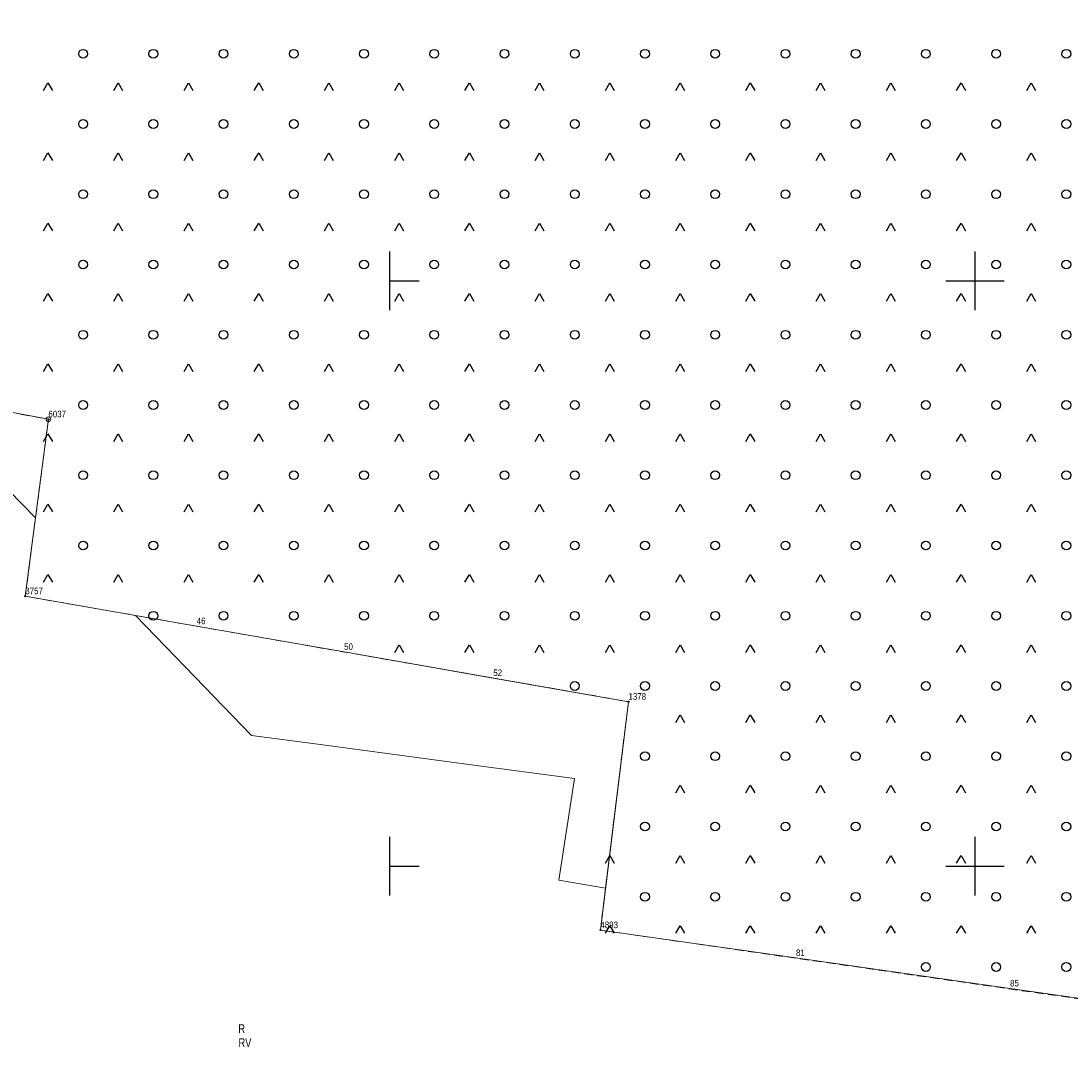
# Model space of a CAD drawing. Header units: metres. Extents: x 5548743 to 5556416, y 5707500 to 5714000.
# Tile 145 of 244: x 5554337 to 5554516, y 5709666 to 5709844. Entities that reach past the tile are written whole.
import ezdxf
from ezdxf.enums import TextEntityAlignment as Align

# ---------------------------------------------------------------- set-up
doc = ezdxf.new("R2010")
doc.units = ezdxf.units.M
doc.linetypes.add('1.5_0.75', pattern=[2.25, 1.5, -0.75])
doc.linetypes.add('219-1000', pattern=[0])
doc.layers.get('0').update_dxf_attribs({"color": 2, "lineweight": 5})
doc.styles.get("Standard").update_dxf_attribs({"font": 'Working1250', "width": 0.75})

# ---------------------------------------------------------------- blocks, each defined once
blk = doc.blocks.new('202')
at = {"color": 0, "linetype": 'Continuous', "lineweight": 0}
blk.add_circle((0, 0), 0.4, dxfattribs=at)
blk = doc.blocks.new('203')
at = {"linetype": 'Continuous', "lineweight": 0}
h = blk.add_hatch(color=0, dxfattribs=at)
edge = h.paths.add_edge_path()
edge.add_arc((0, 0), 0.09, 0, 360)
blk = doc.blocks.new('OTZK3')
at = {"color": 0, "linetype": 'Continuous'}
for p, q in [((-0.75, -0.433), (0, 0.866)), ((0, 0.866), (0.75, -0.433))]:
    blk.add_line(p, q, dxfattribs=at)
blk = doc.blocks.new('OTZK1')
at = {"color": 0, "linetype": 'Continuous'}
blk.add_circle((0, 0), 0.75, dxfattribs=at)
blk = doc.blocks.new('PIKIETAW1891')
at = {"color": 0}
blk.add_circle((0, 0), 0.09, dxfattribs=at)
blk = doc.blocks.new('RAMKA1000K')
at = {"color": 0}
for p, q in [((0, 295), (0, 305)), ((100, 295), (100, 305)), ((0, 300), (5, 300)), ((95, 300), (105, 300)), ((0, 195), (0, 205)), ((100, 195), (100, 205)), ((0, 200), (5, 200)), ((95, 200), (105, 200))]:
    blk.add_line(p, q, dxfattribs=at)

msp = doc.modelspace()

# ---------------------------------------------------------------- linework, layer by layer
at = {"layer": '217-kontur klasyfikacyjny', "color": 3, "linetype": 'CONTINUOUS', "lineweight": 18, "flags": 128}
for points in [[(5554318.78, 5709780.65), (5554341.68, 5709776.34)], [(5554339.48, 5709759.53), (5554318.78, 5709780.65)], [(5554341.68, 5709776.34), (5554339.48, 5709759.53)], [(5554339.48, 5709759.53), (5554337.73, 5709746.12)], [(5554337.73, 5709746.12), (5554339.48, 5709759.53)], [(5554337.73, 5709746.12), (5554356.55, 5709742.83)], [(5554356.55, 5709742.83), (5554337.73, 5709746.12)], [(5554356.55, 5709742.83), (5554367.01, 5709741)], [(5554365.03, 5709734.06), (5554356.55, 5709742.83)], [(5554367.01, 5709741), (5554392.2, 5709736.6)], [(5554392.2, 5709736.6), (5554440.79, 5709728.1)], [(5554376.37, 5709722.34), (5554365.03, 5709734.06)], [(5554440.79, 5709728.1), (5554436.87, 5709696.22)], [(5554387.7, 5709720.83), (5554376.37, 5709722.34)], [(5554413.5, 5709717.4), (5554387.7, 5709720.83)], [(5554431.57, 5709715), (5554413.5, 5709717.4)], [(5554428.88, 5709697.64), (5554431.57, 5709715)], [(5554436.87, 5709696.22), (5554428.88, 5709697.64)], [(5554436.87, 5709696.22), (5554435.99, 5709689.08)], [(5554435.99, 5709689.08), (5554436.87, 5709696.22)], [(5554435.99, 5709689.08), (5554469.41, 5709684.32)], [(5554469.41, 5709684.32), (5554435.99, 5709689.08)], [(5554469.41, 5709684.32), (5554505.99, 5709679.12)], [(5554505.99, 5709679.12), (5554469.41, 5709684.32)], [(5554505.99, 5709679.12), (5554542.59, 5709673.91)], [(5554542.59, 5709673.91), (5554505.99, 5709679.12)]]:
    msp.add_lwpolyline(points, dxfattribs=at)
at = {"layer": '218-kontur użytku gruntowego', "color": 3, "linetype": 'CONTINUOUS', "lineweight": 18, "flags": 128}
for points in [[(5554318.78, 5709780.65), (5554341.68, 5709776.34)], [(5554339.48, 5709759.53), (5554318.78, 5709780.65)], [(5554341.68, 5709776.34), (5554339.48, 5709759.53)], [(5554339.48, 5709759.53), (5554337.73, 5709746.12)], [(5554337.73, 5709746.12), (5554339.48, 5709759.53)], [(5554337.73, 5709746.12), (5554356.55, 5709742.83)], [(5554356.55, 5709742.83), (5554337.73, 5709746.12)], [(5554356.55, 5709742.83), (5554367.01, 5709741)], [(5554365.03, 5709734.06), (5554356.55, 5709742.83)], [(5554367.01, 5709741), (5554392.2, 5709736.6)], [(5554392.2, 5709736.6), (5554440.79, 5709728.1)], [(5554376.37, 5709722.34), (5554365.03, 5709734.06)], [(5554440.79, 5709728.1), (5554436.87, 5709696.22)], [(5554387.7, 5709720.83), (5554376.37, 5709722.34)], [(5554413.5, 5709717.4), (5554387.7, 5709720.83)], [(5554431.57, 5709715), (5554413.5, 5709717.4)], [(5554428.88, 5709697.64), (5554431.57, 5709715)], [(5554436.87, 5709696.22), (5554428.88, 5709697.64)], [(5554436.87, 5709696.22), (5554435.99, 5709689.08)], [(5554435.99, 5709689.08), (5554436.87, 5709696.22)], [(5554435.99, 5709689.08), (5554469.41, 5709684.32)], [(5554469.41, 5709684.32), (5554435.99, 5709689.08)], [(5554469.41, 5709684.32), (5554505.99, 5709679.12)], [(5554505.99, 5709679.12), (5554469.41, 5709684.32)], [(5554505.99, 5709679.12), (5554542.59, 5709673.91)], [(5554542.59, 5709673.91), (5554505.99, 5709679.12)]]:
    msp.add_lwpolyline(points, dxfattribs=at)
at = {"layer": '219-działka ewidencyjna', "color": 7, "linetype": '219-1000', "lineweight": 18, "flags": 128}
for points in [[(5554341.68, 5709776.34), (5554309.66, 5709782.36)], [(5554341.68, 5709776.34), (5554337.73, 5709746.12)], [(5554337.73, 5709746.12), (5554367.01, 5709741)], [(5554367.01, 5709741), (5554392.2, 5709736.6)], [(5554392.2, 5709736.6), (5554417.69, 5709732.14)], [(5554440.79, 5709728.1), (5554417.69, 5709732.14)], [(5554440.79, 5709728.1), (5554435.99, 5709689.08)], [(5554435.99, 5709689.08), (5554469.41, 5709684.32)], [(5554469.41, 5709684.32), (5554505.99, 5709679.12)], [(5554505.99, 5709679.12), (5554542.59, 5709673.91)]]:
    msp.add_lwpolyline(points, dxfattribs=at)
at = {"layer": 'teren zalesiony', "color": 7, "linetype": '1.5_0.75', "lineweight": 18, "flags": 128}
msp.add_lwpolyline([(5554555.9, 5709671.86), (5554598.83, 5709665.7), (5554582.15, 5709773.9), (5554553.2, 5709863.65), (5554461.83, 5709956.95), (5554392.25, 5710026.56), (5554388.53, 5710028.41), (5554365.92, 5710052.08), (5554349.75, 5710066.49), (5554331.42, 5710087.74), (5554324.12, 5710093.78), (5554316.02, 5710093.78), (5554310.11, 5710101.5), (5554320.7, 5710097.8), (5554325.88, 5710097.73), (5554297.62, 5710128.05), (5554231.23, 5709975.64), (5554180.52, 5709806.65), (5554318.78, 5709780.65), (5554341.68, 5709776.34), (5554337.73, 5709746.12), (5554440.79, 5709728.1), (5554435.99, 5709689.08)], close=True, dxfattribs=at)

# ---------------------------------------------------------------- block references
at = {"layer": '202-punkt graniczny', "color": 7, "linetype": 'CONTINUOUS', "lineweight": 18}
msp.add_blockref('202', (5554341.68, 5709776.34), dxfattribs=at)
at = {"layer": '203-punkt graniczny', "color": 7, "linetype": 'CONTINUOUS', "lineweight": 18}
for p in [(5554337.73, 5709746.12), (5554367.01, 5709741), (5554392.2, 5709736.6), (5554417.69, 5709732.14), (5554440.79, 5709728.1), (5554435.99, 5709689.08), (5554469.41, 5709684.32), (5554505.99, 5709679.12)]:
    msp.add_blockref('203', p, dxfattribs=at)
at = {"layer": 'Punkt roboczy BDOT GESUT K1', "color": 6, "linetype": 'CONTINUOUS', "lineweight": 18}
for p in [(5554341.68, 5709776.34), (5554337.73, 5709746.12), (5554440.79, 5709728.1), (5554435.99, 5709689.08)]:
    msp.add_blockref('PIKIETAW1891', p, dxfattribs=at)
at = {"layer": 'teren zalesiony', "color": 7, "linetype": 'CONTINUOUS', "lineweight": 18}
for name, p in [('OTZK1', (5554347.606, 5709838.786)), ('OTZK1', (5554359.606, 5709838.786)), ('OTZK1', (5554371.606, 5709838.786)), ('OTZK1', (5554383.606, 5709838.786)), ('OTZK1', (5554395.606, 5709838.786)), ('OTZK1', (5554407.606, 5709838.786)), ('OTZK1', (5554419.606, 5709838.786)), ('OTZK1', (5554431.606, 5709838.786)), ('OTZK1', (5554443.606, 5709838.786)), ('OTZK1', (5554455.606, 5709838.786)), ('OTZK1', (5554467.606, 5709838.786)), ('OTZK1', (5554479.606, 5709838.786)), ('OTZK1', (5554491.606, 5709838.786)), ('OTZK1', (5554503.606, 5709838.786)), ('OTZK1', (5554515.606, 5709838.786)), ('OTZK3', (5554341.606, 5709832.966)), ('OTZK3', (5554353.606, 5709832.966)), ('OTZK3', (5554365.606, 5709832.966)), ('OTZK3', (5554377.606, 5709832.966)), ('OTZK3', (5554389.606, 5709832.966)), ('OTZK3', (5554401.606, 5709832.966)), ('OTZK3', (5554413.606, 5709832.966)), ('OTZK3', (5554425.606, 5709832.966)), ('OTZK3', (5554437.606, 5709832.966)), ('OTZK3', (5554449.606, 5709832.966)), ('OTZK3', (5554461.606, 5709832.966)), ('OTZK3', (5554473.606, 5709832.966)), ('OTZK3', (5554485.606, 5709832.966)), ('OTZK3', (5554497.606, 5709832.966)), ('OTZK3', (5554509.606, 5709832.966)), ('OTZK1', (5554347.606, 5709826.786)), ('OTZK1', (5554359.606, 5709826.786)), ('OTZK1', (5554371.606, 5709826.786)), ('OTZK1', (5554383.606, 5709826.786)), ('OTZK1', (5554395.606, 5709826.786)), ('OTZK1', (5554407.606, 5709826.786)), ('OTZK1', (5554419.606, 5709826.786)), ('OTZK1', (5554431.606, 5709826.786)), ('OTZK1', (5554443.606, 5709826.786)), ('OTZK1', (5554455.606, 5709826.786)), ('OTZK1', (5554467.606, 5709826.786)), ('OTZK1', (5554479.606, 5709826.786)), ('OTZK1', (5554491.606, 5709826.786)), ('OTZK1', (5554503.606, 5709826.786)), ('OTZK1', (5554515.606, 5709826.786)), ('OTZK3', (5554341.606, 5709820.966)), ('OTZK3', (5554353.606, 5709820.966)), ('OTZK3', (5554365.606, 5709820.966)), ('OTZK3', (5554377.606, 5709820.966)), ('OTZK3', (5554389.606, 5709820.966)), ('OTZK3', (5554401.606, 5709820.966)), ('OTZK3', (5554413.606, 5709820.966)), ('OTZK3', (5554425.606, 5709820.966)), ('OTZK3', (5554437.606, 5709820.966)), ('OTZK3', (5554449.606, 5709820.966)), ('OTZK3', (5554461.606, 5709820.966)), ('OTZK3', (5554473.606, 5709820.966)), ('OTZK3', (5554485.606, 5709820.966)), ('OTZK3', (5554497.606, 5709820.966)), ('OTZK3', (5554509.606, 5709820.966)), ('OTZK1', (5554347.606, 5709814.786)), ('OTZK1', (5554359.606, 5709814.786)), ('OTZK1', (5554371.606, 5709814.786)), ('OTZK1', (5554383.606, 5709814.786)), ('OTZK1', (5554395.606, 5709814.786)), ('OTZK1', (5554407.606, 5709814.786)), ('OTZK1', (5554419.606, 5709814.786)), ('OTZK1', (5554431.606, 5709814.786)), ('OTZK1', (5554443.606, 5709814.786)), ('OTZK1', (5554455.606, 5709814.786)), ('OTZK1', (5554467.606, 5709814.786)), ('OTZK1', (5554479.606, 5709814.786)), ('OTZK1', (5554491.606, 5709814.786)), ('OTZK1', (5554503.606, 5709814.786)), ('OTZK1', (5554515.606, 5709814.786)), ('OTZK3', (5554341.606, 5709808.966)), ('OTZK3', (5554353.606, 5709808.966)), ('OTZK3', (5554365.606, 5709808.966)), ('OTZK3', (5554377.606, 5709808.966)), ('OTZK3', (5554389.606, 5709808.966)), ('OTZK3', (5554401.606, 5709808.966)), ('OTZK3', (5554413.606, 5709808.966)), ('OTZK3', (5554425.606, 5709808.966)), ('OTZK3', (5554437.606, 5709808.966)), ('OTZK3', (5554449.606, 5709808.966)), ('OTZK3', (5554461.606, 5709808.966)), ('OTZK3', (5554473.606, 5709808.966)), ('OTZK3', (5554485.606, 5709808.966)), ('OTZK3', (5554497.606, 5709808.966)), ('OTZK3', (5554509.606, 5709808.966)), ('OTZK1', (5554347.606, 5709802.786)), ('OTZK1', (5554359.606, 5709802.786)), ('OTZK1', (5554371.606, 5709802.786)), ('OTZK1', (5554383.606, 5709802.786)), ('OTZK1', (5554395.606, 5709802.786)), ('OTZK1', (5554407.606, 5709802.786)), ('OTZK1', (5554419.606, 5709802.786)), ('OTZK1', (5554431.606, 5709802.786)), ('OTZK1', (5554443.606, 5709802.786)), ('OTZK1', (5554455.606, 5709802.786)), ('OTZK1', (5554467.606, 5709802.786)), ('OTZK1', (5554479.606, 5709802.786)), ('OTZK1', (5554491.606, 5709802.786)), ('OTZK1', (5554503.606, 5709802.786)), ('OTZK1', (5554515.606, 5709802.786)), ('OTZK3', (5554341.606, 5709796.966)), ('OTZK3', (5554353.606, 5709796.966)), ('OTZK3', (5554365.606, 5709796.966)), ('OTZK3', (5554377.606, 5709796.966)), ('OTZK3', (5554389.606, 5709796.966)), ('OTZK3', (5554401.606, 5709796.966)), ('OTZK3', (5554413.606, 5709796.966)), ('OTZK3', (5554425.606, 5709796.966)), ('OTZK3', (5554437.606, 5709796.966)), ('OTZK3', (5554449.606, 5709796.966)), ('OTZK3', (5554461.606, 5709796.966)), ('OTZK3', (5554473.606, 5709796.966)), ('OTZK3', (5554485.606, 5709796.966)), ('OTZK3', (5554497.606, 5709796.966)), ('OTZK3', (5554509.606, 5709796.966)), ('OTZK1', (5554347.606, 5709790.786)), ('OTZK1', (5554359.606, 5709790.786)), ('OTZK1', (5554371.606, 5709790.786)), ('OTZK1', (5554383.606, 5709790.786)), ('OTZK1', (5554395.606, 5709790.786)), ('OTZK1', (5554407.606, 5709790.786)), ('OTZK1', (5554419.606, 5709790.786)), ('OTZK1', (5554431.606, 5709790.786)), ('OTZK1', (5554443.606, 5709790.786)), ('OTZK1', (5554455.606, 5709790.786)), ('OTZK1', (5554467.606, 5709790.786)), ('OTZK1', (5554479.606, 5709790.786)), ('OTZK1', (5554491.606, 5709790.786)), ('OTZK1', (5554503.606, 5709790.786)), ('OTZK1', (5554515.606, 5709790.786)), ('OTZK3', (5554341.606, 5709784.966)), ('OTZK3', (5554353.606, 5709784.966)), ('OTZK3', (5554365.606, 5709784.966)), ('OTZK3', (5554377.606, 5709784.966)), ('OTZK3', (5554389.606, 5709784.966)), ('OTZK3', (5554401.606, 5709784.966)), ('OTZK3', (5554413.606, 5709784.966)), ('OTZK3', (5554425.606, 5709784.966)), ('OTZK3', (5554437.606, 5709784.966)), ('OTZK3', (5554449.606, 5709784.966)), ('OTZK3', (5554461.606, 5709784.966)), ('OTZK3', (5554473.606, 5709784.966)), ('OTZK3', (5554485.606, 5709784.966)), ('OTZK3', (5554497.606, 5709784.966)), ('OTZK3', (5554509.606, 5709784.966)), ('OTZK1', (5554347.606, 5709778.786)), ('OTZK1', (5554359.606, 5709778.786)), ('OTZK1', (5554371.606, 5709778.786)), ('OTZK1', (5554383.606, 5709778.786)), ('OTZK1', (5554395.606, 5709778.786)), ('OTZK1', (5554407.606, 5709778.786)), ('OTZK1', (5554419.606, 5709778.786)), ('OTZK1', (5554431.606, 5709778.786)), ('OTZK1', (5554443.606, 5709778.786)), ('OTZK1', (5554455.606, 5709778.786)), ('OTZK1', (5554467.606, 5709778.786)), ('OTZK1', (5554479.606, 5709778.786)), ('OTZK1', (5554491.606, 5709778.786)), ('OTZK1', (5554503.606, 5709778.786)), ('OTZK1', (5554515.606, 5709778.786)), ('OTZK3', (5554341.606, 5709772.966)), ('OTZK3', (5554353.606, 5709772.966)), ('OTZK3', (5554365.606, 5709772.966)), ('OTZK3', (5554377.606, 5709772.966)), ('OTZK3', (5554389.606, 5709772.966)), ('OTZK3', (5554401.606, 5709772.966)), ('OTZK3', (5554413.606, 5709772.966)), ('OTZK3', (5554425.606, 5709772.966)), ('OTZK3', (5554437.606, 5709772.966)), ('OTZK3', (5554449.606, 5709772.966)), ('OTZK3', (5554461.606, 5709772.966)), ('OTZK3', (5554473.606, 5709772.966)), ('OTZK3', (5554485.606, 5709772.966)), ('OTZK3', (5554497.606, 5709772.966)), ('OTZK3', (5554509.606, 5709772.966)), ('OTZK1', (5554347.606, 5709766.786)), ('OTZK1', (5554359.606, 5709766.786)), ('OTZK1', (5554371.606, 5709766.786)), ('OTZK1', (5554383.606, 5709766.786)), ('OTZK1', (5554395.606, 5709766.786)), ('OTZK1', (5554407.606, 5709766.786)), ('OTZK1', (5554419.606, 5709766.786)), ('OTZK1', (5554431.606, 5709766.786)), ('OTZK1', (5554443.606, 5709766.786)), ('OTZK1', (5554455.606, 5709766.786)), ('OTZK1', (5554467.606, 5709766.786)), ('OTZK1', (5554479.606, 5709766.786)), ('OTZK1', (5554491.606, 5709766.786)), ('OTZK1', (5554503.606, 5709766.786)), ('OTZK1', (5554515.606, 5709766.786)), ('OTZK3', (5554341.606, 5709760.966)), ('OTZK3', (5554353.606, 5709760.966)), ('OTZK3', (5554365.606, 5709760.966)), ('OTZK3', (5554377.606, 5709760.966)), ('OTZK3', (5554389.606, 5709760.966)), ('OTZK3', (5554401.606, 5709760.966)), ('OTZK3', (5554413.606, 5709760.966)), ('OTZK3', (5554425.606, 5709760.966)), ('OTZK3', (5554437.606, 5709760.966)), ('OTZK3', (5554449.606, 5709760.966)), ('OTZK3', (5554461.606, 5709760.966)), ('OTZK3', (5554473.606, 5709760.966)), ('OTZK3', (5554485.606, 5709760.966)), ('OTZK3', (5554497.606, 5709760.966)), ('OTZK3', (5554509.606, 5709760.966)), ('OTZK1', (5554347.606, 5709754.786)), ('OTZK1', (5554359.606, 5709754.786)), ('OTZK1', (5554371.606, 5709754.786)), ('OTZK1', (5554383.606, 5709754.786)), ('OTZK1', (5554395.606, 5709754.786)), ('OTZK1', (5554407.606, 5709754.786)), ('OTZK1', (5554419.606, 5709754.786)), ('OTZK1', (5554431.606, 5709754.786)), ('OTZK1', (5554443.606, 5709754.786)), ('OTZK1', (5554455.606, 5709754.786)), ('OTZK1', (5554467.606, 5709754.786)), ('OTZK1', (5554479.606, 5709754.786)), ('OTZK1', (5554491.606, 5709754.786)), ('OTZK1', (5554503.606, 5709754.786)), ('OTZK1', (5554515.606, 5709754.786)), ('OTZK3', (5554341.606, 5709748.966)), ('OTZK3', (5554353.606, 5709748.966)), ('OTZK3', (5554365.606, 5709748.966)), ('OTZK3', (5554377.606, 5709748.966)), ('OTZK3', (5554389.606, 5709748.966)), ('OTZK3', (5554401.606, 5709748.966)), ('OTZK3', (5554413.606, 5709748.966)), ('OTZK3', (5554425.606, 5709748.966)), ('OTZK3', (5554437.606, 5709748.966)), ('OTZK3', (5554449.606, 5709748.966)), ('OTZK3', (5554461.606, 5709748.966)), ('OTZK3', (5554473.606, 5709748.966)), ('OTZK3', (5554485.606, 5709748.966)), ('OTZK3', (5554497.606, 5709748.966)), ('OTZK3', (5554509.606, 5709748.966)), ('OTZK1', (5554359.606, 5709742.786)), ('OTZK1', (5554371.606, 5709742.786)), ('OTZK1', (5554383.606, 5709742.786)), ('OTZK1', (5554395.606, 5709742.786)), ('OTZK1', (5554407.606, 5709742.786)), ('OTZK1', (5554419.606, 5709742.786)), ('OTZK1', (5554431.606, 5709742.786)), ('OTZK1', (5554443.606, 5709742.786)), ('OTZK1', (5554455.606, 5709742.786)), ('OTZK1', (5554467.606, 5709742.786)), ('OTZK1', (5554479.606, 5709742.786)), ('OTZK1', (5554491.606, 5709742.786)), ('OTZK1', (5554503.606, 5709742.786)), ('OTZK1', (5554515.606, 5709742.786)), ('OTZK3', (5554401.606, 5709736.966)), ('OTZK3', (5554413.606, 5709736.966)), ('OTZK3', (5554425.606, 5709736.966)), ('OTZK3', (5554437.606, 5709736.966)), ('OTZK3', (5554449.606, 5709736.966)), ('OTZK3', (5554461.606, 5709736.966)), ('OTZK3', (5554473.606, 5709736.966)), ('OTZK3', (5554485.606, 5709736.966)), ('OTZK3', (5554497.606, 5709736.966)), ('OTZK3', (5554509.606, 5709736.966)), ('OTZK1', (5554431.606, 5709730.786)), ('OTZK1', (5554443.606, 5709730.786)), ('OTZK1', (5554455.606, 5709730.786)), ('OTZK1', (5554467.606, 5709730.786)), ('OTZK1', (5554479.606, 5709730.786)), ('OTZK1', (5554491.606, 5709730.786)), ('OTZK1', (5554503.606, 5709730.786)), ('OTZK1', (5554515.606, 5709730.786)), ('OTZK3', (5554449.606, 5709724.966)), ('OTZK3', (5554461.606, 5709724.966)), ('OTZK3', (5554473.606, 5709724.966)), ('OTZK3', (5554485.606, 5709724.966)), ('OTZK3', (5554497.606, 5709724.966)), ('OTZK3', (5554509.606, 5709724.966)), ('OTZK1', (5554443.606, 5709718.786)), ('OTZK1', (5554455.606, 5709718.786)), ('OTZK1', (5554467.606, 5709718.786)), ('OTZK1', (5554479.606, 5709718.786)), ('OTZK1', (5554491.606, 5709718.786)), ('OTZK1', (5554503.606, 5709718.786)), ('OTZK1', (5554515.606, 5709718.786)), ('OTZK3', (5554449.606, 5709712.966)), ('OTZK3', (5554461.606, 5709712.966)), ('OTZK3', (5554473.606, 5709712.966)), ('OTZK3', (5554485.606, 5709712.966)), ('OTZK3', (5554497.606, 5709712.966)), ('OTZK3', (5554509.606, 5709712.966)), ('OTZK1', (5554443.606, 5709706.786)), ('OTZK1', (5554455.606, 5709706.786)), ('OTZK1', (5554467.606, 5709706.786)), ('OTZK1', (5554479.606, 5709706.786)), ('OTZK1', (5554491.606, 5709706.786)), ('OTZK1', (5554503.606, 5709706.786)), ('OTZK1', (5554515.606, 5709706.786)), ('OTZK3', (5554437.606, 5709700.966)), ('OTZK3', (5554449.606, 5709700.966)), ('OTZK3', (5554461.606, 5709700.966)), ('OTZK3', (5554473.606, 5709700.966)), ('OTZK3', (5554485.606, 5709700.966)), ('OTZK3', (5554497.606, 5709700.966)), ('OTZK3', (5554509.606, 5709700.966)), ('OTZK1', (5554443.606, 5709694.786)), ('OTZK1', (5554455.606, 5709694.786)), ('OTZK1', (5554467.606, 5709694.786)), ('OTZK1', (5554479.606, 5709694.786)), ('OTZK1', (5554491.606, 5709694.786)), ('OTZK1', (5554503.606, 5709694.786)), ('OTZK1', (5554515.606, 5709694.786)), ('OTZK3', (5554437.606, 5709688.966)), ('OTZK3', (5554449.606, 5709688.966)), ('OTZK3', (5554461.606, 5709688.966)), ('OTZK3', (5554473.606, 5709688.966)), ('OTZK3', (5554485.606, 5709688.966)), ('OTZK3', (5554497.606, 5709688.966)), ('OTZK3', (5554509.606, 5709688.966)), ('OTZK1', (5554491.606, 5709682.786)), ('OTZK1', (5554503.606, 5709682.786)), ('OTZK1', (5554515.606, 5709682.786))]:
    msp.add_blockref(name, p, dxfattribs=at)
at = {"layer": 'Wstawianie ramki sekcyjnej z opisem', "color": 7, "linetype": 'CONTINUOUS', "lineweight": 13}
msp.add_blockref('RAMKA1000K', (5554400, 5709500), dxfattribs=at)
msp.add_blockref('RAMKA1000K', (5554400, 5709500), dxfattribs=at)
msp.add_blockref('RAMKA1000K', (5554400, 5709500), dxfattribs=at)
msp.add_blockref('RAMKA1000K', (5554400, 5709500), dxfattribs=at)

# ---------------------------------------------------------------- texts
at = {"layer": '202-punkt graniczny-Atr103', "color": 7, "width": 0.9}
msp.add_text('6037', height=1.125, dxfattribs=at).set_placement((5554341.68, 5709776.34), align=Align.BOTTOM_LEFT)
msp.add_text('6037', height=1.125, dxfattribs=at).set_placement((5554341.68, 5709776.34), align=Align.BOTTOM_LEFT)
at = {"layer": '203-punkt graniczny-Atr103', "color": 7, "width": 0.9}
for s, p in [('3757', (5554337.73, 5709746.12)), ('3757', (5554337.73, 5709746.12)), ('46', (5554367.01, 5709741)), ('46', (5554367.01, 5709741)), ('50', (5554392.2, 5709736.6)), ('50', (5554392.2, 5709736.6)), ('52', (5554417.69, 5709732.14)), ('52', (5554417.69, 5709732.14)), ('1378', (5554440.79, 5709728.1)), ('1378', (5554440.79, 5709728.1)), ('4893', (5554435.99, 5709689.08)), ('4893', (5554435.99, 5709689.08)), ('81', (5554469.41, 5709684.32)), ('81', (5554469.41, 5709684.32)), ('85', (5554505.99, 5709679.12)), ('85', (5554505.99, 5709679.12))]:
    msp.add_text(s, height=1.125, dxfattribs=at).set_placement(p, align=Align.BOTTOM_LEFT)
at = {"layer": '209-oznaczenie konturu klasyfikacyjnego', "color": 3, "linetype": 'CONTINUOUS', "lineweight": 18, "width": 0.79}
msp.add_text('RV', height=1.5, dxfattribs=at).set_placement((5554374.16, 5709670.6), align=Align.TOP_LEFT)
at = {"layer": '210-oznaczenie konturu użytku gruntowego', "color": 3, "linetype": 'CONTINUOUS', "lineweight": 18, "width": 0.79}
msp.add_text('R', height=1.5, dxfattribs=at).set_placement((5554374.14, 5709671.5))

doc.saveas('drawing.dxf')
